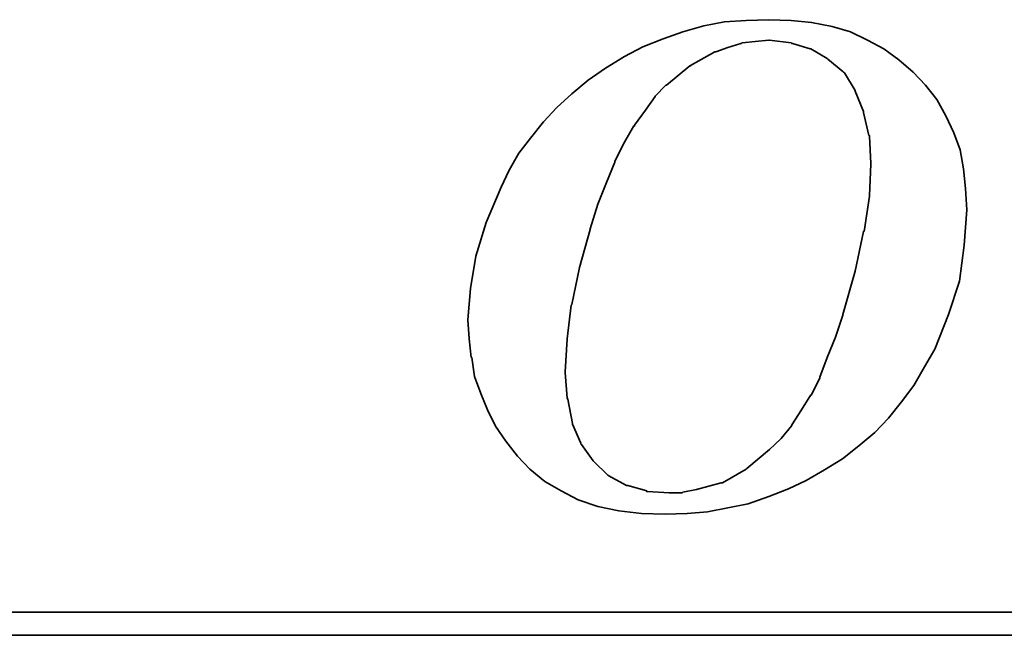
# Model space of a CAD drawing. Extents: x 8 to 593, y 42 to 126.
# Tile 35 of 51: x 149.44 to 152.39, y 90.55 to 92.4. Entities that reach past the tile are written whole.
import ezdxf

# ---------------------------------------------------------------- set-up
doc = ezdxf.new("R2010")
doc.units = 0
doc.header["$LTSCALE"] = 3
doc.header["$MEASUREMENT"] = 0
doc.layers.add('DIM', color=4, linetype='CONTINUOUS')
doc.layers.add('layer 1', color=7, linetype='CONTINUOUS')

# ---------------------------------------------------------------- blocks, each defined once
blk = doc.blocks.new('TBI MOTION logo(完整正式版)')
at = {"layer": 'layer 1', "color": 22, "lineweight": 35}
for points, knots in [([(-11.34375, -6.98375), (-11.34375, -6.98375), (-10.91375, -7.43875), (-10.91375, -7.43875), (-10.91375, -7.43875), (-10.91375, -7.43875), (-10.38625, -7.87125), (-10.38625, -7.87125), (-10.38625, -7.87125), (-10.38625, -7.87125), (-9.81125, -8.20375), (-9.81125, -8.20375), (-9.81125, -8.20375), (-9.81125, -8.20375), (-9.21125, -8.51875), (-9.21125, -8.51875), (-9.21125, -8.51875), (-9.21125, -8.51875), (-8.51625, -8.75875), (-8.51625, -8.75875), (-8.51625, -8.75875), (-8.51625, -8.75875), (-7.77125, -8.90375), (-7.77125, -8.90375), (-7.77125, -8.90375), (-7.77125, -8.90375), (-6.97875, -8.99875), (-6.97875, -8.99875), (-6.97875, -8.99875), (-6.97875, -8.99875), (-6.14125, -9.02375), (-6.14125, -9.02375), (-6.14125, -9.02375), (-6.14125, -9.02375), (-5.37125, -8.99875), (-5.37125, -8.99875), (-5.37125, -8.99875), (-5.37125, -8.99875), (-4.65375, -8.94875), (-4.65375, -8.94875), (-4.65375, -8.94875), (-4.65375, -8.94875), (-3.93375, -8.80625), (-3.93375, -8.80625), (-3.93375, -8.80625), (-3.93375, -8.80625), (-3.21375, -8.66375), (-3.21375, -8.66375), (-3.21375, -8.66375), (-3.21375, -8.66375), (-2.49375, -8.39875), (-2.49375, -8.39875), (-2.49375, -8.39875), (-2.49375, -8.39875), (-1.79875, -8.13375), (-1.79875, -8.13375), (-1.79875, -8.13375), (-1.79875, -8.13375), (-1.17375, -7.84375), (-1.17375, -7.84375), (-1.17375, -7.84375), (-1.17375, -7.84375), (-0.52375, -7.46375), (-0.52375, -7.46375), (-0.52375, -7.46375), (-0.52375, -7.46375), (0.10124, -7.07875), (0.10124, -7.07875), (0.10124, -7.07875), (0.10124, -7.07875), (0.67625, -6.62375), (0.67625, -6.62375), (0.67625, -6.62375), (0.67625, -6.62375), (1.24874, -6.14375), (1.24874, -6.14375), (1.24874, -6.14375), (1.24874, -6.14375), (1.72874, -5.64125), (1.72874, -5.64125), (1.72874, -5.64125), (1.72874, -5.64125), (2.18624, -5.06375), (2.18624, -5.06375), (2.18624, -5.06375), (2.18624, -5.06375), (2.61625, -4.48874), (2.61625, -4.48874), (2.61625, -4.48874), (2.61625, -4.48874), (3.00125, -3.83874), (3.00125, -3.83874), (3.00125, -3.83874), (3.00125, -3.83874), (3.36124, -3.21374), (3.36124, -3.21374), (3.36124, -3.21374), (3.36124, -3.21374), (3.84374, -1.99125), (3.84374, -1.99125), (3.84374, -1.99125), (3.84374, -1.99125), (4.22625, -0.81875), (4.22625, -0.81875), (4.22625, -0.81875), (4.22625, -0.81875), (4.39125, 0.45624), (4.39125, 0.45624), (4.39125, 0.45624), (4.39125, 0.45624), (4.48874, 1.70124), (4.48874, 1.70124), (4.48874, 1.70124), (4.48874, 1.70124), (4.43874, 2.44625), (4.43874, 2.44625), (4.43874, 2.44625), (4.43874, 2.44625), (4.36874, 3.14125), (4.36874, 3.14125), (4.36874, 3.14125), (4.36874, 3.14125), (4.25125, 3.81125), (4.25125, 3.81125), (4.25125, 3.81125), (4.25125, 3.81125), (4.03124, 4.41125), (4.03124, 4.41125), (4.03124, 4.41125), (4.03124, 4.41125), (3.74374, 5.01125), (3.74374, 5.01125), (3.74374, 5.01125), (3.74374, 5.01125), (3.43124, 5.58875), (3.43124, 5.58875), (3.43124, 5.58875), (3.43124, 5.58875), (3.02625, 6.09125), (3.02625, 6.09125), (3.02625, 6.09125), (3.02625, 6.09125), (2.59374, 6.54875), (2.59374, 6.54875), (2.59374, 6.54875), (2.59374, 6.54875), (2.09124, 6.98125), (2.09124, 6.98125), (2.09124, 6.98125), (2.09124, 6.98125), (1.56124, 7.36625), (1.56124, 7.36625), (1.56124, 7.36625), (1.56124, 7.36625), (0.98624, 7.67625), (0.98624, 7.67625), (0.98624, 7.67625), (0.98624, 7.67625), (0.38624, 7.96375), (0.38624, 7.96375), (0.38624, 7.96375), (0.38624, 7.96375), (-0.25875, 8.15625), (-0.25875, 8.15625), (-0.25875, 8.15625), (-0.25875, 8.15625), (-0.98125, 8.30125), (-0.98125, 8.30125), (-0.98125, 8.30125), (-0.98125, 8.30125), (-1.70124, 8.37125), (-1.70124, 8.37125), (-1.70124, 8.37125), (-1.70124, 8.37125), (-2.49375, 8.39624), (-2.49375, 8.39624), (-2.49375, 8.39624), (-2.49375, 8.39624), (-3.28625, 8.37125), (-3.28625, 8.37125), (-3.28625, 8.37125), (-3.28625, 8.37125), (-4.05125, 8.32125), (-4.05125, 8.32125), (-4.05125, 8.32125), (-4.05125, 8.32125), (-4.77375, 8.18125), (-4.77375, 8.18125), (-4.77375, 8.18125), (-4.77375, 8.18125), (-5.51625, 7.96375), (-5.51625, 7.96375), (-5.51625, 7.96375), (-5.51625, 7.96375), (-6.21125, 7.72625), (-6.21125, 7.72625), (-6.21125, 7.72625), (-6.21125, 7.72625), (-6.92875, 7.43625), (-6.92875, 7.43625), (-6.92875, 7.43625), (-6.92875, 7.43625), (-7.57875, 7.10125), (-7.57875, 7.10125), (-7.57875, 7.10125), (-7.57875, 7.10125), (-8.24875, 6.69125), (-8.24875, 6.69125), (-8.24875, 6.69125), (-8.24875, 6.69125), (-8.84875, 6.26125), (-8.84875, 6.26125), (-8.84875, 6.26125), (-8.84875, 6.26125), (-9.42625, 5.78125), (-9.42625, 5.78125), (-9.42625, 5.78125), (-9.42625, 5.78125), (-9.95375, 5.30125), (-9.95375, 5.30125), (-9.95375, 5.30125), (-9.95375, 5.30125), (-10.43375, 4.79624), (-10.43375, 4.79624), (-10.43375, 4.79624), (-10.43375, 4.79624), (-10.88875, 4.22125), (-10.88875, 4.22125), (-10.88875, 4.22125), (-10.88875, 4.22125), (-11.29875, 3.69375), (-11.29875, 3.69375), (-11.29875, 3.69375), (-11.29875, 3.69375), (-11.63375, 3.09125), (-11.63375, 3.09125), (-11.63375, 3.09125), (-11.63375, 3.09125), (-11.91875, 2.49625), (-11.91875, 2.49625), (-11.91875, 2.49625), (-11.91875, 2.49625), (-12.44875, 1.24625), (-12.44875, 1.24625), (-12.44875, 1.24625), (-12.44875, 1.24625), (-12.80875, 0.06874), (-12.80875, 0.06874), (-12.80875, 0.06874), (-12.80875, 0.06874), (-12.99875, -1.07875), (-12.99875, -1.07875), (-12.99875, -1.07875), (-12.99875, -1.07875), (-13.09375, -2.18375), (-13.09375, -2.18375), (-13.09375, -2.18375), (-13.09375, -2.18375), (-13.04875, -2.85375), (-13.04875, -2.85375), (-13.04875, -2.85375), (-13.04875, -2.85375), (-12.97375, -3.50375), (-12.97375, -3.50375), (-12.97375, -3.50375), (-12.97375, -3.50375), (-12.95375, -3.50375), (-12.95375, -3.50375), (-12.95375, -3.50375), (-12.95375, -3.50375), (-12.85375, -4.17375), (-12.85375, -4.17375), (-12.85375, -4.17375), (-12.85375, -4.17375), (-12.63875, -4.77624), (-12.63875, -4.77624), (-12.63875, -4.77624), (-12.63875, -4.77624), (-12.39875, -5.35125), (-12.39875, -5.35125), (-12.39875, -5.35125), (-12.39875, -5.35125), (-12.11375, -5.92875), (-12.11375, -5.92875), (-12.11375, -5.92875), (-12.11375, -5.92875), (-11.75375, -6.45375), (-11.75375, -6.45375), (-11.75375, -6.45375), (-11.75375, -6.45375), (-11.34375, -6.98375), (-11.34375, -6.98375)], [0, 0, 0, 0, 0.01369863, 0.01369863, 0.01369863, 0.01369863, 0.02739726, 0.02739726, 0.02739726, 0.02739726, 0.04109589, 0.04109589, 0.04109589, 0.04109589, 0.05479452, 0.05479452, 0.05479452, 0.05479452, 0.06849315, 0.06849315, 0.06849315, 0.06849315, 0.08219178, 0.08219178, 0.08219178, 0.08219178, 0.09589041, 0.09589041, 0.09589041, 0.09589041, 0.10958904, 0.10958904, 0.10958904, 0.10958904, 0.12328767, 0.12328767, 0.12328767, 0.12328767, 0.1369863, 0.1369863, 0.1369863, 0.1369863, 0.15068493, 0.15068493, 0.15068493, 0.15068493, 0.16438356, 0.16438356, 0.16438356, 0.16438356, 0.17808219, 0.17808219, 0.17808219, 0.17808219, 0.19178082, 0.19178082, 0.19178082, 0.19178082, 0.20547945, 0.20547945, 0.20547945, 0.20547945, 0.21917808, 0.21917808, 0.21917808, 0.21917808, 0.23287671, 0.23287671, 0.23287671, 0.23287671, 0.24657534, 0.24657534, 0.24657534, 0.24657534, 0.26027397, 0.26027397, 0.26027397, 0.26027397, 0.2739726, 0.2739726, 0.2739726, 0.2739726, 0.28767123, 0.28767123, 0.28767123, 0.28767123, 0.30136986, 0.30136986, 0.30136986, 0.30136986, 0.31506849, 0.31506849, 0.31506849, 0.31506849, 0.32876712, 0.32876712, 0.32876712, 0.32876712, 0.34246575, 0.34246575, 0.34246575, 0.34246575, 0.35616438, 0.35616438, 0.35616438, 0.35616438, 0.36986301, 0.36986301, 0.36986301, 0.36986301, 0.38356164, 0.38356164, 0.38356164, 0.38356164, 0.39726027, 0.39726027, 0.39726027, 0.39726027, 0.4109589, 0.4109589, 0.4109589, 0.4109589, 0.42465753, 0.42465753, 0.42465753, 0.42465753, 0.43835616, 0.43835616, 0.43835616, 0.43835616, 0.45205479, 0.45205479, 0.45205479, 0.45205479, 0.46575342, 0.46575342, 0.46575342, 0.46575342, 0.47945205, 0.47945205, 0.47945205, 0.47945205, 0.49315068, 0.49315068, 0.49315068, 0.49315068, 0.50684932, 0.50684932, 0.50684932, 0.50684932, 0.52054795, 0.52054795, 0.52054795, 0.52054795, 0.53424658, 0.53424658, 0.53424658, 0.53424658, 0.54794521, 0.54794521, 0.54794521, 0.54794521, 0.56164384, 0.56164384, 0.56164384, 0.56164384, 0.57534247, 0.57534247, 0.57534247, 0.57534247, 0.5890411, 0.5890411, 0.5890411, 0.5890411, 0.60273973, 0.60273973, 0.60273973, 0.60273973, 0.61643836, 0.61643836, 0.61643836, 0.61643836, 0.63013699, 0.63013699, 0.63013699, 0.63013699, 0.64383562, 0.64383562, 0.64383562, 0.64383562, 0.65753425, 0.65753425, 0.65753425, 0.65753425, 0.67123288, 0.67123288, 0.67123288, 0.67123288, 0.68493151, 0.68493151, 0.68493151, 0.68493151, 0.69863014, 0.69863014, 0.69863014, 0.69863014, 0.71232877, 0.71232877, 0.71232877, 0.71232877, 0.7260274, 0.7260274, 0.7260274, 0.7260274, 0.73972603, 0.73972603, 0.73972603, 0.73972603, 0.75342466, 0.75342466, 0.75342466, 0.75342466, 0.76712329, 0.76712329, 0.76712329, 0.76712329, 0.78082192, 0.78082192, 0.78082192, 0.78082192, 0.79452055, 0.79452055, 0.79452055, 0.79452055, 0.80821918, 0.80821918, 0.80821918, 0.80821918, 0.82191781, 0.82191781, 0.82191781, 0.82191781, 0.83561644, 0.83561644, 0.83561644, 0.83561644, 0.84931507, 0.84931507, 0.84931507, 0.84931507, 0.8630137, 0.8630137, 0.8630137, 0.8630137, 0.87671233, 0.87671233, 0.87671233, 0.87671233, 0.89041096, 0.89041096, 0.89041096, 0.89041096, 0.90410959, 0.90410959, 0.90410959, 0.90410959, 0.91780822, 0.91780822, 0.91780822, 0.91780822, 0.93150685, 0.93150685, 0.93150685, 0.93150685, 0.94520548, 0.94520548, 0.94520548, 0.94520548, 0.95890411, 0.95890411, 0.95890411, 0.95890411, 0.97260274, 0.97260274, 0.97260274, 0.97260274, 0.98630137, 0.98630137, 0.98630137, 0.98630137, 1, 1, 1, 1]), ([(-8.77875, 1.03124), (-8.77875, 1.03124), (-8.51625, 1.89625), (-8.51625, 1.89625), (-8.51625, 1.89625), (-8.51625, 1.89625), (-8.20375, 2.66375), (-8.20375, 2.66375), (-8.20375, 2.66375), (-8.20375, 2.66375), (-7.91625, 3.38125), (-7.91625, 3.38125), (-7.91625, 3.38125), (-7.91625, 3.38125), (-7.91625, 3.40624), (-7.91625, 3.40624), (-7.91625, 3.40624), (-7.91625, 3.40624), (-7.57875, 4.07624), (-7.57875, 4.07624), (-7.57875, 4.07624), (-7.57875, 4.07624), (-7.24375, 4.65125), (-7.24375, 4.65125), (-7.24375, 4.65125), (-7.24375, 4.65125), (-7.21875, 4.65125), (-7.21875, 4.65125), (-7.21875, 4.65125), (-7.21875, 4.65125), (-7.21875, 4.67624), (-7.21875, 4.67624), (-7.21875, 4.67624), (-7.21875, 4.67624), (-6.83625, 5.20375), (-6.83625, 5.20375), (-6.83625, 5.20375), (-6.83625, 5.20375), (-6.49875, 5.68625), (-6.49875, 5.68625), (-6.49875, 5.68625), (-6.49875, 5.68625), (-6.49875, 5.70625), (-6.49875, 5.70625), (-6.49875, 5.70625), (-6.49875, 5.70625), (-6.11625, 6.09125), (-6.11625, 6.09125), (-6.11625, 6.09125), (-6.11625, 6.09125), (-6.09125, 6.09125), (-6.09125, 6.09125), (-6.09125, 6.09125), (-6.09125, 6.09125), (-5.27375, 6.76625), (-5.27375, 6.76625), (-5.27375, 6.76625), (-5.27375, 6.76625), (-5.24875, 6.76625), (-5.24875, 6.76625), (-5.24875, 6.76625), (-5.24875, 6.76625), (-5.24875, 6.78625), (-5.24875, 6.78625), (-5.24875, 6.78625), (-5.24875, 6.78625), (-4.38875, 7.26624), (-4.38875, 7.26624), (-4.38875, 7.26624), (-4.38875, 7.26624), (-4.36125, 7.26624), (-4.36125, 7.26624), (-4.36125, 7.26624), (-4.36125, 7.26624), (-3.93375, 7.41125), (-3.93375, 7.41125), (-3.93375, 7.41125), (-3.93375, 7.41125), (-3.47375, 7.55625), (-3.47375, 7.55625), (-3.47375, 7.55625), (-3.47375, 7.55625), (-3.45375, 7.55625), (-3.45375, 7.55625), (-3.45375, 7.55625), (-3.45375, 7.55625), (-3.42875, 7.58124), (-3.42875, 7.58124), (-3.42875, 7.58124), (-3.42875, 7.58124), (-2.97375, 7.62625), (-2.97375, 7.62625), (-2.97375, 7.62625), (-2.97375, 7.62625), (-2.49375, 7.67625), (-2.49375, 7.67625), (-2.49375, 7.67625), (-2.49375, 7.67625), (-2.46875, 7.67625), (-2.46875, 7.67625), (-2.46875, 7.67625), (-2.46875, 7.67625), (-1.70124, 7.58124), (-1.70124, 7.58124), (-1.70124, 7.58124), (-1.70124, 7.58124), (-1.67875, 7.55625), (-1.67875, 7.55625), (-1.67875, 7.55625), (-1.67875, 7.55625), (-1.65375, 7.55625), (-1.65375, 7.55625), (-1.65375, 7.55625), (-1.65375, 7.55625), (-1.03125, 7.36625), (-1.03125, 7.36625), (-1.03125, 7.36625), (-1.03125, 7.36625), (-1.00625, 7.36625), (-1.00625, 7.36625), (-1.00625, 7.36625), (-1.00625, 7.36625), (-0.43124, 7.02624), (-0.43124, 7.02624), (-0.43124, 7.02624), (-0.43124, 7.02624), (-0.40625, 7.00624), (-0.40625, 7.00624), (-0.40625, 7.00624), (-0.40625, 7.00624), (0.12124, 6.57124), (0.12124, 6.57124), (0.12124, 6.57124), (0.12124, 6.57124), (0.14624, 6.54875), (0.14624, 6.54875), (0.14624, 6.54875), (0.14624, 6.54875), (0.17124, 6.52375), (0.17124, 6.52375), (0.17124, 6.52375), (0.17124, 6.52375), (0.55625, 5.89875), (0.55625, 5.89875), (0.55625, 5.89875), (0.55625, 5.89875), (0.55625, 5.87625), (0.55625, 5.87625), (0.55625, 5.87625), (0.55625, 5.87625), (0.84124, 5.15625), (0.84124, 5.15625), (0.84124, 5.15625), (0.84124, 5.15625), (0.84124, 5.13125), (0.84124, 5.13125), (0.84124, 5.13125), (0.84124, 5.13125), (1.03624, 4.31875), (1.03624, 4.31875), (1.03624, 4.31875), (1.03624, 4.31875), (1.05624, 4.31875), (1.05624, 4.31875), (1.05624, 4.31875), (1.05624, 4.31875), (1.05624, 4.29125), (1.05624, 4.29125), (1.05624, 4.29125), (1.05624, 4.29125), (1.10625, 3.33125), (1.10625, 3.33125), (1.10625, 3.33125), (1.10625, 3.33125), (1.10625, 3.30875), (1.10625, 3.30875), (1.10625, 3.30875), (1.10625, 3.30875), (1.05624, 2.20624), (1.05624, 2.20624), (1.05624, 2.20624), (1.05624, 2.20624), (1.05624, 2.18124), (1.05624, 2.18124), (1.05624, 2.18124), (1.05624, 2.18124), (0.86624, 0.93624), (0.86624, 0.93624), (0.86624, 0.93624), (0.86624, 0.93624), (0.84124, 0.93624), (0.84124, 0.93624), (0.84124, 0.93624), (0.84124, 0.93624), (0.55625, -0.45874), (0.55625, -0.45874), (0.55625, -0.45874), (0.55625, -0.45874), (0.12124, -1.99125), (0.12124, -1.99125), (0.12124, -1.99125), (0.12124, -1.99125), (0.12124, -2.01874), (0.12124, -2.01874), (0.12124, -2.01874), (0.12124, -2.01874), (-0.13874, -2.78375), (-0.13874, -2.78375), (-0.13874, -2.78375), (-0.13874, -2.78375), (-0.43124, -3.50375), (-0.43124, -3.50375), (-0.43124, -3.50375), (-0.43124, -3.50375), (-0.69375, -4.19875), (-0.69375, -4.19875), (-0.69375, -4.19875), (-0.69375, -4.19875), (-0.69375, -4.22375), (-0.69375, -4.22375), (-0.69375, -4.22375), (-0.69375, -4.22375), (-0.98125, -4.82374), (-0.98125, -4.82374), (-0.98125, -4.82374), (-0.98125, -4.82374), (-1.00625, -4.82374), (-1.00625, -4.82374), (-1.00625, -4.82374), (-1.00625, -4.82374), (-1.33875, -5.35125), (-1.33875, -5.35125), (-1.33875, -5.35125), (-1.33875, -5.35125), (-1.67875, -5.87875), (-1.67875, -5.87875), (-1.67875, -5.87875), (-1.67875, -5.87875), (-1.67875, -5.90375), (-1.67875, -5.90375), (-1.67875, -5.90375), (-1.67875, -5.90375), (-2.05875, -6.35875), (-2.05875, -6.35875), (-2.05875, -6.35875), (-2.05875, -6.35875), (-2.08375, -6.38375), (-2.08375, -6.38375), (-2.08375, -6.38375), (-2.08375, -6.38375), (-2.46875, -6.74375), (-2.46875, -6.74375), (-2.46875, -6.74375), (-2.46875, -6.74375), (-3.25875, -7.41625), (-3.25875, -7.41625), (-3.25875, -7.41625), (-3.25875, -7.41625), (-3.28625, -7.43875), (-3.28625, -7.43875), (-3.28625, -7.43875), (-3.28625, -7.43875), (-4.12375, -7.91875), (-4.12375, -7.91875), (-4.12375, -7.91875), (-4.12375, -7.91875), (-4.14875, -7.91875), (-4.14875, -7.91875), (-4.14875, -7.91875), (-4.14875, -7.91875), (-4.17125, -7.91875), (-4.17125, -7.91875), (-4.17125, -7.91875), (-4.17125, -7.91875), (-5.03375, -8.15875), (-5.03375, -8.15875), (-5.03375, -8.15875), (-5.03375, -8.15875), (-5.51625, -8.25625), (-5.51625, -8.25625), (-5.51625, -8.25625), (-5.51625, -8.25625), (-5.54125, -8.27875), (-5.54125, -8.27875), (-5.54125, -8.27875), (-5.54125, -8.27875), (-5.56375, -8.27875), (-5.56375, -8.27875), (-5.56375, -8.27875), (-5.56375, -8.27875), (-5.99625, -8.27875), (-5.99625, -8.27875), (-5.99625, -8.27875), (-5.99625, -8.27875), (-6.76375, -8.23125), (-6.76375, -8.23125), (-6.76375, -8.23125), (-6.76375, -8.23125), (-6.78875, -8.23125), (-6.78875, -8.23125), (-6.78875, -8.23125), (-6.78875, -8.23125), (-6.78875, -8.20375), (-6.78875, -8.20375), (-6.78875, -8.20375), (-6.78875, -8.20375), (-7.45875, -8.01375), (-7.45875, -8.01375), (-7.45875, -8.01375), (-7.45875, -8.01375), (-7.48375, -8.01375), (-7.48375, -8.01375), (-7.48375, -8.01375), (-7.48375, -8.01375), (-7.50875, -8.01375), (-7.50875, -8.01375), (-7.50875, -8.01375), (-7.50875, -8.01375), (-8.13125, -7.67875), (-8.13125, -7.67875), (-8.13125, -7.67875), (-8.13125, -7.67875), (-8.15625, -7.65375), (-8.15625, -7.65375), (-8.15625, -7.65375), (-8.15625, -7.65375), (-8.65875, -7.17375), (-8.65875, -7.17375), (-8.65875, -7.17375), (-8.65875, -7.17375), (-8.68375, -7.14875), (-8.68375, -7.14875), (-8.68375, -7.14875), (-8.68375, -7.14875), (-9.08875, -6.57375), (-9.08875, -6.57375), (-9.08875, -6.57375), (-9.08875, -6.57375), (-9.11375, -6.54875), (-9.11375, -6.54875), (-9.11375, -6.54875), (-9.11375, -6.54875), (-9.11375, -6.52875), (-9.11375, -6.52875), (-9.11375, -6.52875), (-9.11375, -6.52875), (-9.40375, -5.85375), (-9.40375, -5.85375), (-9.40375, -5.85375), (-9.40375, -5.85375), (-9.40375, -5.82875), (-9.40375, -5.82875), (-9.40375, -5.82875), (-9.40375, -5.82875), (-9.56875, -4.96875), (-9.56875, -4.96875), (-9.56875, -4.96875), (-9.56875, -4.96875), (-9.59375, -4.94375), (-9.59375, -4.94375), (-9.59375, -4.94375), (-9.59375, -4.94375), (-9.66375, -4.03375), (-9.66375, -4.03375), (-9.66375, -4.03375), (-9.66375, -4.03375), (-9.66375, -4.00875), (-9.66375, -4.00875), (-9.66375, -4.00875), (-9.66375, -4.00875), (-9.59375, -2.85375), (-9.59375, -2.85375), (-9.59375, -2.85375), (-9.59375, -2.85375), (-9.45125, -1.65875), (-9.45125, -1.65875), (-9.45125, -1.65875), (-9.45125, -1.65875), (-9.42625, -1.63375), (-9.42625, -1.63375), (-9.42625, -1.63375), (-9.42625, -1.63375), (-9.16125, -0.33875), (-9.16125, -0.33875), (-9.16125, -0.33875), (-9.16125, -0.33875), (-8.77875, 1.00624), (-8.77875, 1.00624), (-8.77875, 1.00624), (-8.77875, 1.00624), (-8.77875, 1.03124), (-8.77875, 1.03124)], [0, 0, 0, 0, 0.01020408, 0.01020408, 0.01020408, 0.01020408, 0.02040816, 0.02040816, 0.02040816, 0.02040816, 0.03061224, 0.03061224, 0.03061224, 0.03061224, 0.04081633, 0.04081633, 0.04081633, 0.04081633, 0.05102041, 0.05102041, 0.05102041, 0.05102041, 0.06122449, 0.06122449, 0.06122449, 0.06122449, 0.07142857, 0.07142857, 0.07142857, 0.07142857, 0.08163265, 0.08163265, 0.08163265, 0.08163265, 0.09183673, 0.09183673, 0.09183673, 0.09183673, 0.10204082, 0.10204082, 0.10204082, 0.10204082, 0.1122449, 0.1122449, 0.1122449, 0.1122449, 0.12244898, 0.12244898, 0.12244898, 0.12244898, 0.13265306, 0.13265306, 0.13265306, 0.13265306, 0.14285714, 0.14285714, 0.14285714, 0.14285714, 0.15306122, 0.15306122, 0.15306122, 0.15306122, 0.16326531, 0.16326531, 0.16326531, 0.16326531, 0.17346939, 0.17346939, 0.17346939, 0.17346939, 0.18367347, 0.18367347, 0.18367347, 0.18367347, 0.19387755, 0.19387755, 0.19387755, 0.19387755, 0.20408163, 0.20408163, 0.20408163, 0.20408163, 0.21428571, 0.21428571, 0.21428571, 0.21428571, 0.2244898, 0.2244898, 0.2244898, 0.2244898, 0.23469388, 0.23469388, 0.23469388, 0.23469388, 0.24489796, 0.24489796, 0.24489796, 0.24489796, 0.25510204, 0.25510204, 0.25510204, 0.25510204, 0.26530612, 0.26530612, 0.26530612, 0.26530612, 0.2755102, 0.2755102, 0.2755102, 0.2755102, 0.28571429, 0.28571429, 0.28571429, 0.28571429, 0.29591837, 0.29591837, 0.29591837, 0.29591837, 0.30612245, 0.30612245, 0.30612245, 0.30612245, 0.31632653, 0.31632653, 0.31632653, 0.31632653, 0.32653061, 0.32653061, 0.32653061, 0.32653061, 0.33673469, 0.33673469, 0.33673469, 0.33673469, 0.34693878, 0.34693878, 0.34693878, 0.34693878, 0.35714286, 0.35714286, 0.35714286, 0.35714286, 0.36734694, 0.36734694, 0.36734694, 0.36734694, 0.37755102, 0.37755102, 0.37755102, 0.37755102, 0.3877551, 0.3877551, 0.3877551, 0.3877551, 0.39795918, 0.39795918, 0.39795918, 0.39795918, 0.40816327, 0.40816327, 0.40816327, 0.40816327, 0.41836735, 0.41836735, 0.41836735, 0.41836735, 0.42857143, 0.42857143, 0.42857143, 0.42857143, 0.43877551, 0.43877551, 0.43877551, 0.43877551, 0.44897959, 0.44897959, 0.44897959, 0.44897959, 0.45918367, 0.45918367, 0.45918367, 0.45918367, 0.46938776, 0.46938776, 0.46938776, 0.46938776, 0.47959184, 0.47959184, 0.47959184, 0.47959184, 0.48979592, 0.48979592, 0.48979592, 0.48979592, 0.5, 0.5, 0.5, 0.5, 0.51020408, 0.51020408, 0.51020408, 0.51020408, 0.52040816, 0.52040816, 0.52040816, 0.52040816, 0.53061224, 0.53061224, 0.53061224, 0.53061224, 0.54081633, 0.54081633, 0.54081633, 0.54081633, 0.55102041, 0.55102041, 0.55102041, 0.55102041, 0.56122449, 0.56122449, 0.56122449, 0.56122449, 0.57142857, 0.57142857, 0.57142857, 0.57142857, 0.58163265, 0.58163265, 0.58163265, 0.58163265, 0.59183673, 0.59183673, 0.59183673, 0.59183673, 0.60204082, 0.60204082, 0.60204082, 0.60204082, 0.6122449, 0.6122449, 0.6122449, 0.6122449, 0.62244898, 0.62244898, 0.62244898, 0.62244898, 0.63265306, 0.63265306, 0.63265306, 0.63265306, 0.64285714, 0.64285714, 0.64285714, 0.64285714, 0.65306122, 0.65306122, 0.65306122, 0.65306122, 0.66326531, 0.66326531, 0.66326531, 0.66326531, 0.67346939, 0.67346939, 0.67346939, 0.67346939, 0.68367347, 0.68367347, 0.68367347, 0.68367347, 0.69387755, 0.69387755, 0.69387755, 0.69387755, 0.70408163, 0.70408163, 0.70408163, 0.70408163, 0.71428571, 0.71428571, 0.71428571, 0.71428571, 0.7244898, 0.7244898, 0.7244898, 0.7244898, 0.73469388, 0.73469388, 0.73469388, 0.73469388, 0.74489796, 0.74489796, 0.74489796, 0.74489796, 0.75510204, 0.75510204, 0.75510204, 0.75510204, 0.76530612, 0.76530612, 0.76530612, 0.76530612, 0.7755102, 0.7755102, 0.7755102, 0.7755102, 0.78571429, 0.78571429, 0.78571429, 0.78571429, 0.79591837, 0.79591837, 0.79591837, 0.79591837, 0.80612245, 0.80612245, 0.80612245, 0.80612245, 0.81632653, 0.81632653, 0.81632653, 0.81632653, 0.82653061, 0.82653061, 0.82653061, 0.82653061, 0.83673469, 0.83673469, 0.83673469, 0.83673469, 0.84693878, 0.84693878, 0.84693878, 0.84693878, 0.85714286, 0.85714286, 0.85714286, 0.85714286, 0.86734694, 0.86734694, 0.86734694, 0.86734694, 0.87755102, 0.87755102, 0.87755102, 0.87755102, 0.8877551, 0.8877551, 0.8877551, 0.8877551, 0.89795918, 0.89795918, 0.89795918, 0.89795918, 0.90816327, 0.90816327, 0.90816327, 0.90816327, 0.91836735, 0.91836735, 0.91836735, 0.91836735, 0.92857143, 0.92857143, 0.92857143, 0.92857143, 0.93877551, 0.93877551, 0.93877551, 0.93877551, 0.94897959, 0.94897959, 0.94897959, 0.94897959, 0.95918367, 0.95918367, 0.95918367, 0.95918367, 0.96938776, 0.96938776, 0.96938776, 0.96938776, 0.97959184, 0.97959184, 0.97959184, 0.97959184, 0.98979592, 0.98979592, 0.98979592, 0.98979592, 1, 1, 1, 1]), ([(75.90875, -9.47875), (75.90875, -9.47875), (75.90875, -12.28625), (75.90875, -12.28625), (75.90875, -12.28625), (75.90875, -12.28625), (75.90875, -12.47875), (75.90875, -12.47875), (75.90875, -12.47875), (75.90875, -12.47875), (75.71625, -12.47875), (75.71625, -12.47875), (75.71625, -12.47875), (75.71625, -12.47875), (-88.32875, -12.47875), (-88.32875, -12.47875), (-88.32875, -12.47875), (-88.32875, -12.47875), (-88.32875, -13.29375), (-88.32875, -13.29375), (-88.32875, -13.29375), (-88.32875, -13.29375), (82.89125, -13.29375), (82.89125, -13.29375), (82.89125, -13.29375), (82.89125, -13.29375), (75.90875, -9.47875), (75.90875, -9.47875)], [0, 0, 0, 0, 0.14285714, 0.14285714, 0.14285714, 0.14285714, 0.28571429, 0.28571429, 0.28571429, 0.28571429, 0.42857143, 0.42857143, 0.42857143, 0.42857143, 0.57142857, 0.57142857, 0.57142857, 0.57142857, 0.71428571, 0.71428571, 0.71428571, 0.71428571, 0.85714286, 0.85714286, 0.85714286, 0.85714286, 1, 1, 1, 1])]:
    blk.add_open_spline(points, degree=3, knots=knots, dxfattribs=at)

msp = doc.modelspace()

# ---------------------------------------------------------------- block references
at = {"layer": 'DIM', "color": 7, "xscale": 0.0851363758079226, "yscale": 0.0851363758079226, "zscale": 0.0851363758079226}
msp.add_blockref('TBI MOTION logo(完整正式版)', (151.8985, 91.6864), dxfattribs=at)

doc.saveas('drawing.dxf')
